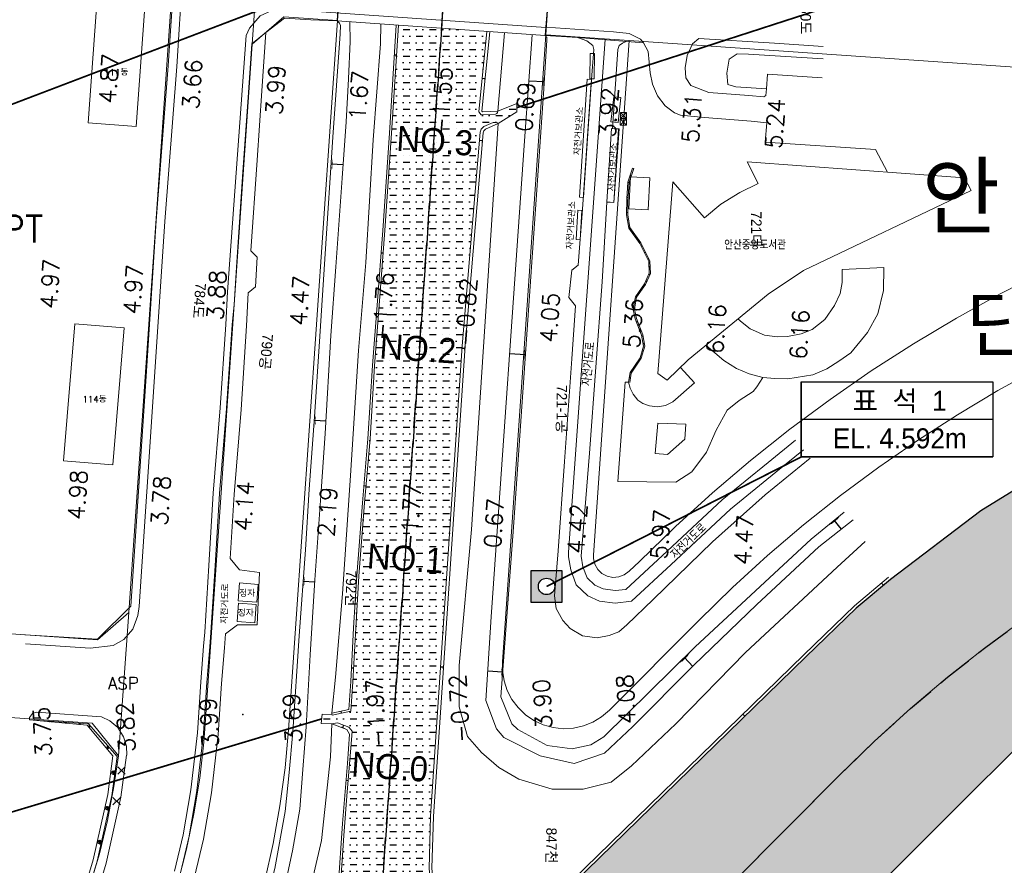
# Model space of a CAD drawing. Header units: metres. Extents: x 183400 to 184400, y 422200 to 427800.
# Tile 3 of 221: x 183903 to 184138, y 422359 to 422562. Entities that reach past the tile are written whole.
import ezdxf
from ezdxf.enums import TextEntityAlignment as Align

# ---------------------------------------------------------------- set-up
doc = ezdxf.new("R2010")
doc.units = ezdxf.units.M
doc.linetypes.add('DASHED2', pattern=[9.525, 6.35, -3.175])
for name, color, linetype in [('BB', 7, 'Continuous'), ('NR', 7, 'Continuous'), ('num', 7, 'Continuous'), ('구조물명칭_작업', 5, 'Continuous'), ('도면리-t', 252, 'Continuous'), ('동별경계', 3, 'DASHED2'), ('표석', 7, 'Continuous'), ('하천', 140, 'Continuous'), ('횡단타점', 11, 'Continuous')]:
    doc.layers.add(name, color=color, linetype=linetype)
for name, color, linetype, lineweight in [('지번', 252, 'Continuous', 5), ('지적', 252, 'Continuous', 5), ('현황도', 7, 'Continuous', 5), ('현황선', 7, 'Continuous', 5)]:
    doc.layers.add(name, color=color, linetype=linetype, lineweight=lineweight)
doc.layers.get('BB').off()
doc.styles.add('GHS', font='ROMANS', dxfattribs={"bigfont": 'GHS'})
doc.styles.add('gwang', font='romans.shx', dxfattribs={"bigfont": ' WHGTXT.SHX'})
doc.styles.get("Standard").update_dxf_attribs({"font": 'romans.shx', "bigfont": 'ghs.shx'})
doc.styles.add('UPM', font='Gulim.ttf')
doc.styles.add('돋움', font='Dotum.ttf')
doc.styles.add('평면도1(프)$0$굴림', font='Gulim.ttf')

# ---------------------------------------------------------------- blocks, each defined once
blk = doc.blocks.new('BB')
at = {"layer": '현황선'}
for points in [[(-0.75, 0.75), (-0.75, -0.75), (0.75, -0.75), (0.75, 0.75), (-0.75, 0.75), (0.75, -0.75)], [(-0.75, -0.75), (0.75, 0.75)]]:
    blk.add_lwpolyline(points, dxfattribs=at)
at = {"layer": '현황선', "style": 'GHS'}
blk.add_text('분 전 함', height=0.228, dxfattribs=at).set_placement((-0.62, -0.13))
blk = doc.blocks.new('표석')
at = {"layer": '표석'}
h = blk.add_hatch(color=256, dxfattribs=at)
edge = h.paths.add_edge_path(flags=16)
edge.add_arc((267058.54, 383777.46), 1.31, 0, 360)
h.paths.add_polyline_path([(267056.04, 383774.96), (267061.04, 383774.96), (267061.04, 383779.96), (267056.04, 383779.96)])
blk.add_lwpolyline([(267056.04, 383774.96), (267061.04, 383774.96), (267061.04, 383779.96), (267056.04, 383779.96)], close=True, dxfattribs=at)
blk.add_circle((267058.54, 383777.46), 1.31, dxfattribs=at)

msp = doc.modelspace()

# ---------------------------------------------------------------- hatches: boundary and pattern name
at = {"layer": '하천'}
h = msp.add_hatch(dxfattribs=at)
h.set_pattern_fill('MUDST', color=256, scale=0.25, style=0)
h.paths.add_polyline_path([(184012.93, 422534.55), (184013.15, 422535.27), (184013.8, 422535.92), (184016.01, 422536.86), (184016.42, 422536.88), (184016.9, 422536.85), (184017.25, 422536.63), (184021.67, 422539.45), (184021.65, 422541.44), (184017.14, 422539.61), (184017.01, 422539.14), (184016.67, 422538.88), (184013.13, 422538.71), (184012.61, 422539.44), (184014.51, 422558.69), (183993.3, 422560.18), (183991.67, 422534.32), (183990.05, 422511), (183988.71, 422493.12), (183987.57, 422478.62), (183986.51, 422461.13), (183985.17, 422445.76), (183985.1, 422444.77), (184005.84, 422442.81), (184008.57, 422483.43)])
h = msp.add_hatch(dxfattribs=at)
h.set_pattern_fill('MUDST', color=256, scale=0.25, style=0)
h.paths.add_polyline_path([(184300, 422498.85), (184296.72, 422498.81), (184262.47, 422495.36), (184248.59, 422492.35), (184238.15, 422489.72), (184235.33, 422489.01), (184230.82, 422487.87), (184227.88, 422487.13), (184218.03, 422484.65), (184202.92, 422479.51), (184187.23, 422473.03), (184155.52, 422457.86), (184132.86, 422443.88), (184111.21, 422427.47), (184103.01, 422420.59), (184090.91, 422408.88), (184026.11, 422345.8), (184022.6, 422343.35), (183956.88, 422279.21), (183952.55, 422273.63), (183941.89, 422260.36), (183938.07, 422256.36), (183935.81, 422254.1), (183913.62, 422231.3), (183903.85, 422222.27), (183886.26, 422204.84), (183881.52, 422200), (183954.94, 422200), (183972.33, 422217.55), (183973.65, 422218.89), (184025.76, 422271.35), (184088.51, 422334.29), (184130.52, 422376.37), (184147.28, 422392.98), (184152.95, 422398.14), (184161.93, 422405.05), (184190.27, 422424.42), (184208.37, 422434.74), (184219.51, 422440.06), (184234.84, 422446.27), (184239.38, 422447.91), (184242.4, 422448.88), (184246.98, 422450.32), (184249.7, 422451.29), (184253.91, 422452.83), (184293.57, 422462.87), (184300, 422463.81)])
h = msp.add_hatch(dxfattribs=at)
h.set_pattern_fill('MUDST', color=256, scale=0.25, style=0)
h.paths.add_polyline_path([(184005.84, 422442.81), (183985.1, 422444.77), (183983.84, 422428.26), (183983.07, 422415.86), (183982.41, 422402.93), (183981.9, 422395.87), (183977.45, 422394.95), (183977.35, 422395.14), (183975.01, 422395.18), (183974.83, 422392.93), (183977.39, 422392.84), (183978.74, 422393.1), (183981.46, 422392.06), (183982.21, 422391.08), (183981.87, 422387.06), (183981.01, 422376.59), (183980.22, 422366.15), (183979.62, 422356.65), (183978.94, 422344.8), (183978.49, 422339.39), (183977.25, 422332.53), (183975.67, 422325.35), (183974.1, 422319.47), (183971.51, 422311.09), (183968.73, 422302.98), (183966.33, 422296.5), (183963.37, 422290.63), (183959.29, 422283.55), (183956.88, 422279.21), (184021.96, 422342.9), (184017.41, 422342.13), (184014.23, 422342.13), (184009.32, 422343.09), (184004.76, 422346), (184002.01, 422349.53), (184001.12, 422352.59), (184000.65, 422358.24), (184001, 422370.72)])

# ---------------------------------------------------------------- linework, layer by layer
for points in [[(184155.52, 422457.86), (184132.86, 422443.88), (184111.21, 422427.47), (184103.01, 422420.59), (184090.91, 422408.88), (184026.11, 422345.8)], [(184088.51, 422334.29), (184130.52, 422376.37), (184147.28, 422392.98)]]:
    msp.add_lwpolyline(points)
at = {"layer": 'NR'}
for p, q in [((183992.84, 422553), (183992.35, 422553.03)), ((184013.4, 422547.47), (184014.1, 422547.4)), ((184024.58, 422546.9), (184028.29, 422546.67)), ((184012.77, 422532.62), (184013.46, 422532.56)), ((183980.07, 422526.73), (183977.19, 422526.92)), ((183989.64, 422505.58), (183989.14, 422505.62)), ((184008.53, 422482.86), (184009.23, 422482.81)), ((184019.96, 422481.59), (184023.76, 422481.32)), ((183975.91, 422465.34), (183973.18, 422465.51)), ((183985.53, 422449.79), (183985.03, 422449.84)), ((184099.44, 422439.51), (184097.73, 422441.62)), ((183973.28, 422426.77), (183970.47, 422426.97)), ((184109.51, 422426.05), (184109.06, 422426.58)), ((184003.41, 422406.52), (184004.1, 422406.48)), ((184063.87, 422406.63), (184061.82, 422408.73)), ((183982.57, 422406.17), (183982.08, 422406.19)), ((184014.71, 422405.58), (184018.27, 422405.31)), ((183979.68, 422395.41), (183979.58, 422395.9)), ((184076.33, 422394.69), (184075.84, 422395.19)), ((183980.19, 422392.55), (183979.94, 422391.88)), ((183981.23, 422379.25), (183980.77, 422379.29))]:
    msp.add_line(p, q, dxfattribs=at)
for points in [[(183992.3, 422552.38), (183992.39, 422553.68), (183992.34, 422552.38), (183992.42, 422553.68)], [(183992.35, 422552.53), (183992.41, 422553.53), (183992.38, 422552.53), (183992.45, 422553.53)], [(183992.39, 422552.68), (183992.44, 422553.38), (183992.43, 422552.68), (183992.47, 422553.38)], [(184014.12, 422548.1), (184013.98, 422546.7), (184014.07, 422548.1), (184013.93, 422546.71)], [(184014.19, 422548.3), (184014.01, 422546.49), (184014.14, 422548.31), (184013.96, 422546.5)], [(184028.28, 422548.18), (184028.09, 422545.18), (184028.18, 422548.18), (184027.99, 422545.19)], [(184028.41, 422548.62), (184028.17, 422544.73), (184028.31, 422548.62), (184028.07, 422544.73)], [(184014.05, 422547.89), (184013.95, 422546.92), (184014, 422547.9), (184013.9, 422546.92)], [(184028.15, 422547.73), (184028.02, 422545.64), (184028.04, 422547.74), (184027.91, 422545.64)], [(184013.41, 422533.05), (184013.32, 422532.08), (184013.36, 422533.06), (184013.27, 422532.08)], [(184013.47, 422533.26), (184013.35, 422531.86), (184013.42, 422533.26), (184013.31, 422531.87)], [(184013.54, 422533.46), (184013.39, 422531.65), (184013.49, 422533.47), (184013.34, 422531.66)], [(183977.06, 422524.97), (183977.32, 422528.87), (183977.17, 422524.97), (183977.43, 422528.86)], [(183977.2, 422525.42), (183977.4, 422528.41), (183977.3, 422525.41), (183977.5, 422528.4)], [(183977.33, 422525.86), (183977.47, 422527.95), (183977.44, 422525.85), (183977.58, 422527.95)], [(183989.1, 422504.97), (183989.19, 422506.26), (183989.13, 422504.97), (183989.23, 422506.26)], [(183989.14, 422505.12), (183989.22, 422506.11), (183989.18, 422505.11), (183989.25, 422506.11)], [(183989.19, 422505.26), (183989.24, 422505.96), (183989.22, 422505.26), (183989.27, 422505.96)], [(184009.16, 422483.31), (184009.1, 422482.33), (184009.11, 422483.31), (184009.05, 422482.33)], [(184009.23, 422483.52), (184009.13, 422482.12), (184009.18, 422483.52), (184009.08, 422482.12)], [(184009.29, 422483.72), (184009.17, 422481.91), (184009.24, 422483.72), (184009.12, 422481.91)], [(184023.63, 422482.39), (184023.48, 422480.29), (184023.52, 422482.39), (184023.38, 422480.3)], [(184023.76, 422482.83), (184023.56, 422479.83), (184023.66, 422482.83), (184023.45, 422479.84)], [(184023.9, 422483.27), (184023.63, 422479.38), (184023.79, 422483.28), (184023.52, 422479.39)], [(183973.06, 422463.57), (183973.3, 422467.46), (183973.16, 422463.56), (183973.41, 422467.45)], [(183973.19, 422464.01), (183973.38, 422467), (183973.3, 422464), (183973.49, 422467)], [(183973.33, 422464.45), (183973.46, 422466.55), (183973.43, 422464.44), (183973.56, 422466.54)], [(183984.97, 422449.19), (183985.08, 422450.48), (183985.01, 422449.19), (183985.12, 422450.48)], [(183985.02, 422449.34), (183985.11, 422450.33), (183985.05, 422449.33), (183985.14, 422450.33)], [(183985.07, 422449.48), (183985.13, 422450.18), (183985.1, 422449.48), (183985.16, 422450.18)], [(184096.21, 422440.4), (184099.24, 422442.85), (184096.28, 422440.31), (184099.31, 422442.77)], [(184096.63, 422440.6), (184098.96, 422442.48), (184096.69, 422440.51), (184099.02, 422442.4)], [(184097.04, 422440.8), (184098.67, 422442.12), (184097.11, 422440.72), (184098.74, 422442.04)], [(183970.33, 422425.02), (183970.61, 422428.91), (183970.44, 422425.02), (183970.72, 422428.91)], [(183970.47, 422425.47), (183970.69, 422428.46), (183970.58, 422425.46), (183970.79, 422428.45)], [(183970.61, 422425.91), (183970.76, 422428), (183970.71, 422425.9), (183970.86, 422427.99)], [(184108.36, 422426), (184109.76, 422427.17), (184108.39, 422425.96), (184109.79, 422427.13)], [(184108.56, 422426.1), (184109.63, 422427), (184108.59, 422426.06), (184109.66, 422426.96)], [(184108.75, 422426.19), (184109.5, 422426.82), (184108.78, 422426.16), (184109.53, 422426.79)], [(184060.43, 422407.36), (184063.21, 422410.09), (184060.5, 422407.29), (184063.28, 422410.02)], [(184060.82, 422407.6), (184062.96, 422409.7), (184060.9, 422407.53), (184063.04, 422409.63)], [(184061.22, 422407.84), (184062.72, 422409.31), (184061.29, 422407.77), (184062.79, 422409.24)], [(183982.04, 422405.54), (183982.11, 422406.84), (183982.08, 422405.54), (183982.14, 422406.84)], [(183982.08, 422405.69), (183982.14, 422406.69), (183982.12, 422405.69), (183982.17, 422406.69)], [(183982.13, 422405.84), (183982.16, 422406.54), (183982.16, 422405.84), (183982.2, 422406.54)], [(184004.04, 422406.97), (184003.97, 422405.99), (184003.99, 422406.98), (184003.92, 422406)], [(184004.1, 422407.18), (184004.01, 422405.78), (184004.05, 422407.18), (184003.96, 422405.79)], [(184004.16, 422407.39), (184004.04, 422405.57), (184004.12, 422407.39), (184003.99, 422405.57)], [(184018.28, 422406.81), (184018.06, 422403.82), (184018.18, 422406.82), (184017.95, 422403.83)], [(184018.42, 422407.25), (184018.13, 422403.36), (184018.32, 422407.26), (184018.02, 422403.37)], [(184018.14, 422406.37), (184017.99, 422404.28), (184018.04, 422406.38), (184017.88, 422404.28)], [(183978.94, 422395.77), (183980.21, 422396.03), (183978.95, 422395.74), (183980.22, 422396)], [(183979.09, 422395.77), (183980.07, 422395.97), (183979.1, 422395.73), (183980.08, 422395.93)], [(183979.25, 422395.76), (183979.93, 422395.9), (183979.25, 422395.73), (183979.94, 422395.87)], [(184075.19, 422394.55), (184076.5, 422395.82), (184075.23, 422394.52), (184076.53, 422395.79)], [(184075.38, 422394.66), (184076.38, 422395.64), (184075.41, 422394.63), (184076.41, 422395.61)], [(184075.56, 422394.78), (184076.26, 422395.46), (184075.6, 422394.74), (184076.3, 422395.42)], [(183980.8, 422391.56), (183979.08, 422392.21), (183980.82, 422391.6), (183979.09, 422392.25)], [(183980.62, 422391.68), (183979.29, 422392.18), (183980.64, 422391.73), (183979.31, 422392.22)], [(183980.44, 422391.8), (183979.51, 422392.15), (183980.46, 422391.85), (183979.53, 422392.2)], [(183980.72, 422378.7), (183980.82, 422379.87), (183980.76, 422378.7), (183980.85, 422379.87)], [(183980.77, 422378.83), (183980.84, 422379.74), (183980.8, 422378.83), (183980.87, 422379.73)], [(183980.81, 422378.96), (183980.86, 422379.6), (183980.84, 422378.96), (183980.89, 422379.6)]]:
    msp.add_solid(points, dxfattribs=at)
at = {"layer": '구조물명칭_작업', "ltscale": 20, "const_width": 0.4}
for points in [[(184141.23, 422579.13), (184021.66, 422540.44)], [(183895.83, 422539.39), (183979.3, 422571.17)], [(184089.84, 422456.8), (184028.81, 422425.77)], [(183872.59, 422363.3), (183974.92, 422394.05)]]:
    msp.add_lwpolyline(points, dxfattribs=at)
at = {"layer": '구조물명칭_작업', "linetype": 'Continuous'}
msp.add_lwpolyline([(184135.74, 422456.8, 0.4, 0.4, 0), (184089.84, 422456.8, 0.4, 0.4, 0), (184089.84, 422474.8, 0, 0, 0)], format="xyseb", dxfattribs=at)
for points in [[(184089.84, 422474.8), (184135.74, 422474.8), (184135.74, 422465.8)], [(184089.84, 422465.8), (184135.74, 422465.8), (184135.74, 422456.8)]]:
    msp.add_lwpolyline(points, dxfattribs=at)
at = {"layer": '구조물명칭_작업', "ltscale": 20}
msp.add_point((183956.06, 422395.08), dxfattribs=at)
at = {"layer": '동별경계', "linetype": 'DASHED2'}
for points in [[(183919.36, 422200), (183983.23, 422264.19), (184005.06, 422579.57), (184028.42, 422916.95), (184030.49, 422946.88), (184094.22, 423868.64), (184119.18, 423867.3), (184147.53, 423866.35), (184149.98, 423866.13), (184153.63, 423870.43), (184160.01, 423878.68), (184155.65, 423879.54), (184149.75, 423909.83), (184148.52, 423920.17), (184139.19, 423955.37)], [(184028.42, 422916.95), (184005.06, 422579.57), (183983.23, 422264.19), (184099.01, 422380.56), (184107.37, 422388.68), (184116, 422396.5), (184124.89, 422404.02), (184134.04, 422411.24), (184143.43, 422418.13), (184153.05, 422424.7), (184162.88, 422430.93), (184172.93, 422436.82), (184183.18, 422442.37), (184193.6, 422447.56), (184204.2, 422452.38), (184214.96, 422456.85), (184225.87, 422460.93), (184236.91, 422464.65), (184248.07, 422467.98), (184259.34, 422470.92), (184270.71, 422473.48), (184282.15, 422475.64), (184293.66, 422477.41), (184300, 422478.17)]]:
    msp.add_lwpolyline(points, dxfattribs=at)
at = {"layer": '지적', "linetype": 'Continuous'}
for points in [[(183700, 422428.3), (183921.19, 422412.99), (183928.73, 422419.55), (183962.53, 422906.45), (183713.07, 422923.71)], [(183820.61, 422200), (183892.12, 422271.83), (183893, 422272.73), (183898.94, 422279.05), (183904.58, 422285.64), (183909.92, 422292.48), (183914.94, 422299.55), (183919.63, 422306.85), (183923.98, 422314.36), (183927.98, 422322.05), (183931.63, 422329.92), (183934.92, 422337.95), (183937.83, 422346.12), (183940.38, 422354.41), (183942.54, 422362.81), (183944.31, 422371.3), (183945.7, 422379.86), (183946.69, 422388.48), (183947.04, 422392.8), (183958.3, 422555.66), (183960.66, 422589.72), (183983.03, 422913), (183990.57, 422919.56), (183956.51, 422921.89)], [(183956.51, 422921.89), (183963.08, 422914.35), (183962.53, 422906.45), (183928.73, 422419.55), (183926.22, 422385.24), (183925.16, 422377.84), (183923.6, 422369.75), (183921.65, 422361.75), (183919.32, 422353.85), (183916.61, 422346.08), (183913.53, 422338.44), (183910.08, 422330.97), (183906.27, 422323.67), (183902.12, 422316.56), (183897.62, 422309.66), (183892.8, 422302.99), (183887.66, 422296.56), (183877.94, 422285.94), (183833.48, 422241.27), (183823.3, 422231.04)], [(183960.66, 422589.72), (183958.3, 422555.66), (183965.85, 422562.23), (183978.74, 422561.34), (183980.12, 422581.29), (183967.22, 422582.18), (183960.66, 422589.72)], [(183980.12, 422581.29), (183978.74, 422561.34), (183966.99, 422391.42), (183966.16, 422382.3), (183964.93, 422373.21), (183963.3, 422364.19), (183961.29, 422355.25), (183958.88, 422346.41), (183956.09, 422337.68), (183952.93, 422329.07), (183949.39, 422320.62), (183945.49, 422312.33), (183941.22, 422304.21), (183936.61, 422296.29), (183931.66, 422288.58), (183926.37, 422281.09), (183920.77, 422273.84), (183914.85, 422266.84), (183908.63, 422260.11), (183906.29, 422257.72), (183848.83, 422200)], [(183919.36, 422200), (183983.23, 422264.19), (184005.06, 422579.57), (183980.12, 422581.29)], [(184005.06, 422579.57), (183983.23, 422264.19), (184099.01, 422380.56), (184107.37, 422388.68), (184116, 422396.5), (184124.89, 422404.02), (184134.04, 422411.24), (184143.43, 422418.13)], [(184146.89, 422478.16), (184136.97, 422472.68), (184127.24, 422466.87), (184117.7, 422460.74), (184108.38, 422454.3), (184099.27, 422447.55), (184090.4, 422440.5), (184081.77, 422433.16), (184073.38, 422425.54), (184065.26, 422417.64), (184043.85, 422396.11), (184041.99, 422394.52), (184039.89, 422393.26), (184037.62, 422392.35), (184035.23, 422391.83), (184032.78, 422391.7), (184030.35, 422391.97), (184027.99, 422392.63), (184025.77, 422393.66), (184023.75, 422395.04), (184021.98, 422396.74), (184020.51, 422398.69), (184019.38, 422400.87), (184018.62, 422403.19), (184018.24, 422405.61), (184018.24, 422407.74), (184028.62, 422557.89), (184030.01, 422577.84)], [(184224.38, 422564.4), (184076.97, 422574.59), (184042.9, 422576.95), (184030.01, 422577.84), (184028.62, 422557.89), (184048.58, 422556.51), (184175.74, 422547.72), (184224.38, 422544.36)], [(183965.85, 422562.23), (183958.3, 422555.66), (183947.04, 422392.8), (183946.69, 422388.48), (183945.7, 422379.86), (183944.31, 422371.3), (183942.54, 422362.81), (183940.38, 422354.41), (183937.83, 422346.12), (183934.92, 422337.95), (183931.63, 422329.92), (183927.98, 422322.05), (183923.98, 422314.36), (183919.63, 422306.85), (183914.94, 422299.55), (183909.92, 422292.48), (183904.58, 422285.64), (183898.94, 422279.05), (183893, 422272.73), (183892.12, 422271.83), (183820.61, 422200)], [(183848.83, 422200), (183906.29, 422257.72), (183908.63, 422260.11), (183914.85, 422266.84), (183920.77, 422273.84), (183926.37, 422281.09), (183931.66, 422288.58), (183936.61, 422296.29), (183941.22, 422304.21), (183945.49, 422312.33), (183949.39, 422320.62), (183952.93, 422329.07), (183956.09, 422337.68), (183958.88, 422346.41), (183961.29, 422355.25), (183963.3, 422364.19), (183964.93, 422373.21), (183966.16, 422382.3), (183966.99, 422391.42), (183978.74, 422561.34), (183965.85, 422562.23)], [(184028.62, 422557.89), (184018.24, 422407.74), (184018.24, 422405.61), (184018.62, 422403.19), (184019.38, 422400.87), (184020.51, 422398.69), (184021.98, 422396.74), (184023.75, 422395.04), (184025.77, 422393.66), (184027.99, 422392.63), (184030.35, 422391.97), (184032.78, 422391.7), (184035.23, 422391.83), (184037.62, 422392.35), (184039.89, 422393.26), (184041.99, 422394.52), (184043.85, 422396.11), (184065.26, 422417.64), (184073.38, 422425.54), (184081.77, 422433.16), (184090.4, 422440.5), (184099.27, 422447.55), (184108.38, 422454.3), (184117.7, 422460.74), (184127.24, 422466.87), (184136.97, 422472.68), (184146.89, 422478.16)], [(184148.2, 422501.27), (184137.51, 422495.82), (184127.01, 422490.02), (184116.7, 422483.87), (184106.61, 422477.38), (184096.74, 422470.56), (184087.1, 422463.42), (184077.7, 422455.95), (184068.56, 422448.18), (184059.68, 422440.11), (184051.08, 422431.75), (184048.56, 422429.39), (184047.43, 422428.54), (184046.11, 422428.04), (184044.71, 422427.93), (184043.33, 422428.21), (184042.08, 422428.87), (184041.07, 422429.86), (184040.38, 422431.08), (184040.05, 422432.45), (184040.04, 422433.25), (184048.58, 422556.51), (184028.62, 422557.89)], [(184048.58, 422556.51), (184040.04, 422433.25), (184040.05, 422432.45), (184040.38, 422431.08), (184041.07, 422429.86), (184042.08, 422428.87), (184043.33, 422428.21), (184044.71, 422427.93), (184046.11, 422428.04), (184047.43, 422428.54), (184048.56, 422429.39), (184051.08, 422431.75), (184059.68, 422440.11), (184068.56, 422448.18), (184077.7, 422455.95), (184087.1, 422463.42), (184096.74, 422470.56), (184106.61, 422477.38), (184116.7, 422483.87), (184127.01, 422490.02), (184137.51, 422495.82), (184148.2, 422501.27)], [(184175.74, 422547.72), (184048.58, 422556.51)], [(184300, 422478.17), (184293.66, 422477.41), (184282.15, 422475.64), (184270.71, 422473.48), (184259.34, 422470.92), (184248.07, 422467.98), (184236.91, 422464.65), (184225.87, 422460.93), (184214.96, 422456.85), (184204.2, 422452.38), (184193.6, 422447.56), (184183.18, 422442.37), (184172.93, 422436.82), (184162.88, 422430.93), (184153.05, 422424.7), (184143.43, 422418.13), (184134.04, 422411.24), (184124.89, 422404.02), (184116, 422396.5), (184107.37, 422388.68), (184099.01, 422380.56), (183983.23, 422264.19), (183919.36, 422200)], [(183700, 422408.25), (183814.54, 422400.32), (183919.93, 422393.02), (183926.22, 422385.24), (183928.73, 422419.55), (183921.19, 422412.99), (183700, 422428.3)], [(183814.54, 422400.32), (183805.56, 422269.19), (183833.48, 422241.27), (183877.94, 422285.94), (183887.66, 422296.56), (183892.8, 422302.99), (183897.62, 422309.66), (183902.12, 422316.56), (183906.27, 422323.67), (183910.08, 422330.97), (183913.53, 422338.44), (183916.61, 422346.08), (183919.32, 422353.85), (183921.65, 422361.75), (183923.6, 422369.75), (183925.16, 422377.84), (183926.22, 422385.24), (183919.93, 422393.02), (183814.54, 422400.32)]]:
    msp.add_lwpolyline(points, dxfattribs=at)
at = {"layer": '현황도'}
for p, q in [((183980.01, 422581.12), (183978.6, 422561.22)), ((184028.5, 422557.7), (184030.01, 422577.8)), ((183978.6, 422561.22), (184028.5, 422557.7)), ((183952.34, 422496.32), (183956.86, 422557.7)), ((183957.2, 422541.72), (183958.17, 422555.73)), ((184039.21, 422547.38), (184039.28, 422553.41)), ((184040.21, 422547.36), (184040.28, 422553.4)), ((184036.66, 422519.02), (184038.56, 422547.28)), ((184037.66, 422518.95), (184039.55, 422547.21)), ((183956.05, 422525.08), (183957.2, 422541.72)), ((184044.91, 422543.05), (184044.24, 422537.05)), ((184046.6, 422542.87), (184045.93, 422536.86)), ((184044.38, 422535.43), (184043.21, 422517.86)), ((184046.07, 422535.31), (184044.91, 422517.74)), ((183954.56, 422503.42), (183956.05, 422525.08)), ((184049.7, 422525.85), (184048.61, 422522.57)), ((184048.61, 422522.57), (184048.29, 422517.87)), ((184048.51, 422516.24), (184048.95, 422523.89)), ((184048.61, 422522.57), (184048.61, 422522.57)), ((184053.12, 422515.98), (184053.55, 422523.63)), ((184048.29, 422517.87), (184048.26, 422515.56)), ((184035.88, 422508.84), (184036.29, 422515.9)), ((184036.29, 422515.9), (184037.29, 422515.85)), ((184036.88, 422508.78), (184037.29, 422515.85)), ((184048.26, 422515.56), (184048.28, 422514.81)), ((184048.28, 422514.81), (184048.77, 422511.73)), ((184048.77, 422511.73), (184051.39, 422508.06)), ((184035.88, 422508.84), (184036.88, 422508.78)), ((184051.39, 422508.06), (184053.59, 422503.7)), ((183954.56, 422503.42), (183953.94, 422493.31)), ((184053.59, 422503.7), (184053.71, 422500.75)), ((184053.71, 422500.75), (184052.51, 422498.06)), ((183951.94, 422488.49), (183952.34, 422496.32)), ((184052.51, 422498.06), (184050.37, 422495.03)), ((184050.37, 422495.03), (184049.84, 422492.17)), ((183953.44, 422488.39), (183953.94, 422493.31)), ((184049.84, 422492.17), (184050.32, 422489.93)), ((184050.32, 422489.93), (184051.87, 422486.05)), ((183927.57, 422487.7), (183915.79, 422488.68)), ((183950.64, 422468.52), (183951.94, 422488.49)), ((183952.14, 422468.43), (183953.44, 422488.39)), ((184051.87, 422486.05), (184052.33, 422483.28)), ((184052.33, 422483.28), (184051.47, 422480.42)), ((184051.47, 422480.42), (184049.11, 422476.88)), ((184049.11, 422476.88), (184048.76, 422474.62)), ((183948.93, 422448.14), (183950.64, 422468.52)), ((183950.43, 422448.02), (183952.14, 422468.4)), ((183924.85, 422454.87), (183913.07, 422455.85)), ((183947.91, 422430.78), (183948.93, 422448.14)), ((183949.41, 422430.69), (183950.43, 422448.06)), ((183946.89, 422414.84), (183947.91, 422430.78)), ((183948.39, 422414.75), (183949.41, 422430.69)), ((183955.02, 422421.76), (183959.25, 422421.45)), ((183958.93, 422417.08), (183954.7, 422417.38)), ((183946.62, 422411.47), (183946.89, 422414.84)), ((183948.12, 422411.35), (183948.39, 422414.72)), ((183945.94, 422402.92), (183946.62, 422411.47)), ((183947.44, 422402.8), (183948.12, 422411.35)), ((183945.14, 422390.74), (183945.94, 422402.92)), ((183946.63, 422390.64), (183947.44, 422402.82)), ((183977.45, 422394.95), (183977.35, 422395.14)), ((183943.55, 422377.07), (183945.14, 422390.74)), ((183945.04, 422376.9), (183946.63, 422390.56)), ((183946.63, 422390.56), (183946.63, 422390.64)), ((183926.06, 422380.8), (183927.86, 422382.6)), ((183927.86, 422380.8), (183926.06, 422382.6)), ((183941.7, 422366.27), (183943.55, 422377.07)), ((183943.18, 422366.02), (183945.03, 422376.82)), ((183945.03, 422376.82), (183945.04, 422376.9)), ((183926.69, 422373.44), (183924.89, 422375.24)), ((183924.89, 422373.44), (183926.69, 422375.24)), ((183939.62, 422357.55), (183941.7, 422366.27)), ((183941.08, 422357.21), (183943.16, 422365.92)), ((183943.16, 422365.92), (183943.18, 422366.02))]:
    msp.add_line(p, q, dxfattribs=at)
for points in [[(183929.18, 422421.06), (183932.84, 422476.11), (183935.3, 422513.34), (183938.14, 422550.48), (183939.56, 422572.04)], [(183931.22, 422420.93), (183934.88, 422475.98), (183937.35, 422513.2), (183940.19, 422550.33), (183941.6, 422571.9)], [(183918.94, 422536.79), (183921.38, 422569.91)], [(183930.47, 422535.94), (183932.91, 422569.06)], [(184028.65, 422559.68), (183965.71, 422564.05), (183962.98, 422563.74), (183960.18, 422562.46), (183957.62, 422559.51), (183956.86, 422557.7)], [(183981.69, 422560.95), (183981.75, 422556.26), (183981.38, 422547.34), (183980.76, 422537.04), (183979.85, 422523.56), (183978.33, 422502.31), (183977.15, 422485.84), (183975.74, 422462.39), (183974.78, 422448.63), (183973.31, 422427.38), (183972.19, 422409.39), (183971.23, 422392.13), (183970.44, 422381.94), (183969.65, 422372.39), (183967.9, 422362.48), (183965.87, 422352.77), (183962.49, 422340.67), (183959.45, 422331.35), (183953.53, 422316.97), (183942.9, 422298.28), (183937.49, 422288.79)], [(183961.56, 422558.48), (183966.05, 422561.85), (183972.36, 422561.5)], [(183968, 422390.93), (183969.54, 422413.98), (183971.02, 422434.57), (183971.91, 422449.04), (183973.24, 422466.36), (183974.37, 422484.43), (183975.76, 422505.47), (183977.62, 422533.36), (183979.32, 422558.16), (183979.44, 422560.15), (183979.22, 422560.72)], [(183979.22, 422560.72), (183978.6, 422561.22), (183972.36, 422561.5)], [(183977.35, 422395.44), (183978.2, 422404.02), (183979.91, 422423.98), (183981.8, 422452.33), (183983.78, 422482.25), (183985.47, 422503.38), (183987.3, 422532.76), (183988.99, 422555.72), (183989.07, 422560.46)], [(183992.8, 422560.21), (183991.17, 422534.36), (183989.55, 422511.04), (183988.21, 422493.16), (183987.07, 422478.66), (183986.01, 422461.16), (183984.68, 422445.8), (183983.34, 422428.29), (183982.58, 422415.89), (183981.91, 422402.97), (183981.43, 422396.29), (183977.35, 422395.44)], [(183993.3, 422560.18), (183991.67, 422534.32), (183990.05, 422511), (183988.71, 422493.12), (183987.57, 422478.62), (183986.51, 422461.13), (183985.17, 422445.76), (183983.84, 422428.26), (183983.07, 422415.86), (183982.41, 422402.93), (183981.9, 422395.87), (183977.45, 422394.95)], [(183957.33, 422496.07), (183959.04, 422497.57), (183959.46, 422504.62), (183957.95, 422506.18), (183959.44, 422527.84), (183960.59, 422544.47), (183961.56, 422558.48), (183958.17, 422555.73)], [(184014.51, 422558.71), (184012.61, 422539.44), (184013.13, 422538.71), (184016.61, 422538.88)], [(184015.21, 422558.64), (184013.33, 422539.64), (184013.48, 422539.42), (184017.14, 422539.61)], [(184015.54, 422418.51), (184023.61, 422533.6), (184025.38, 422557.92)], [(184017.14, 422539.61), (184018.75, 422558.39)], [(184100.11, 422443.55), (184092.17, 422437.12), (184064.44, 422411.3), (184042.51, 422389.76), (184039.42, 422387.83), (184034.96, 422386.89), (184028.98, 422387.67), (184021.95, 422391.47), (184020.49, 422392.84), (184017.82, 422399.31), (184020.89, 422439.94), (184028.18, 422544.92), (184028.91, 422556.64), (184028.89, 422557.27), (184028.5, 422557.7)], [(184091.94, 422456.49), (184081.19, 422447.73), (184068.54, 422436.43), (184054.36, 422422.66), (184048.06, 422416.57), (184046.11, 422414.93), (184043.78, 422413.99), (184040.94, 422413.48), (184037.42, 422413.92), (184034.46, 422415.69), (184032.7, 422417.64), (184031.12, 422420.47), (184030.74, 422423.49), (184031.56, 422434.33), (184033.14, 422455.7), (184034.88, 422480.25), (184035.75, 422492.98), (184034.16, 422494.94), (184034.85, 422501.55), (184036.38, 422502.74), (184037.41, 422516.16), (184039.37, 422544.15), (184040.14, 422554.4), (184039.93, 422555.34), (184038.46, 422556.43), (184036.22, 422557.27), (184028.5, 422557.7)], [(184028.65, 422559.7), (184044.85, 422558.6), (184048.61, 422558.24), (184051.3, 422556.81), (184052.01, 422555.98)], [(184042.83, 422556.76), (184034.05, 422434)], [(184036.22, 422557.27), (184052.01, 422555.98)], [(184088.46, 422460.82), (184081.87, 422455.49), (184070.87, 422446.53), (184056.6, 422433.19), (184047.8, 422425.07), (184045.27, 422424.76), (184042.34, 422425.19), (184040.39, 422426.04), (184038.5, 422427.87), (184037.52, 422430.49), (184037.09, 422433.01), (184039.13, 422457.67), (184040.65, 422478.32), (184042.1, 422498.69), (184043.23, 422517.83), (184044.93, 422517.7), (184046.19, 422535.35), (184044.61, 422535.45), (184045.2, 422543.74), (184045.92, 422554.4), (184046.23, 422555.31), (184046.98, 422555.92), (184047.89, 422556.31)], [(184052.01, 422555.98), (184053.13, 422553.87), (184053.63, 422548.81), (184054.22, 422546.09), (184055.42, 422543.24), (184057.25, 422540.86), (184059.44, 422539.22), (184060.87, 422538.63), (184066.63, 422538.08), (184077.84, 422537.18)], [(184077.3, 422543.32), (184067.72, 422544.04), (184063.38, 422545.76), (184062.2, 422547.57), (184062.02, 422550), (184062.48, 422552.92), (184063.74, 422555.72), (184065.28, 422556.99), (184083.42, 422555.91), (184095.09, 422555.08)], [(184040.28, 422553.4), (184039.28, 422553.41)], [(184095.09, 422552.11), (184077.23, 422553.26), (184074.5, 422553.35), (184072.52, 422552.02), (184072.02, 422548.72), (184072.27, 422545.99), (184074.17, 422545.41), (184081.53, 422544.92), (184081.78, 422548.47)], [(184081.78, 422548.47), (184094.84, 422547.57)], [(184038.56, 422547.28), (184039.55, 422547.21)], [(184039.21, 422547.38), (184040.21, 422547.36)], [(184081.53, 422544.92), (184081.37, 422543.38), (184080.86, 422543.05), (184077.3, 422543.32)], [(184017.25, 422536.63), (184021.67, 422539.45), (184021.65, 422541.44), (184017.14, 422539.61)], [(184046.6, 422542.87), (184044.91, 422543.05)], [(184017.14, 422539.61), (184017.04, 422539.27), (184016.92, 422539.07), (184016.73, 422538.93), (184016.61, 422538.88)], [(183930.47, 422535.94), (183918.94, 422536.79)], [(184016.01, 422536.86), (184013.8, 422535.92), (184013.15, 422535.27), (184012.93, 422534.55), (184008.57, 422483.43), (184001, 422370.72), (184000.65, 422358.24), (184001.12, 422352.59), (184002.01, 422349.53), (184004.76, 422346), (184009.32, 422343.09), (184014.23, 422342.13), (184017.41, 422342.13), (184021.96, 422342.9), (184026.11, 422345.8), (184090.91, 422408.88), (184103.01, 422420.59), (184111.21, 422427.47)], [(184017.25, 422536.63), (184014.2, 422535.33), (184013.76, 422534.9), (184013.62, 422534.42), (184009.27, 422483.37), (184001.7, 422370.68), (184001.35, 422358.26), (184001.82, 422352.72), (184002.65, 422349.85), (184005.24, 422346.53), (184009.58, 422343.75), (184014.3, 422342.83), (184017.35, 422342.83), (184021.69, 422343.57), (184025.67, 422346.34), (184090.43, 422409.38), (184102.55, 422421.11), (184110.75, 422428.01)], [(184105.14, 422436.53), (184098.44, 422430.39), (184076.49, 422409.94), (184059.75, 422392.84), (184049.15, 422382.8), (184044.31, 422378.89), (184037.61, 422377.22), (184030.17, 422377.22), (184022.17, 422379.64), (184017.34, 422382.43), (184013.25, 422385.96), (184009.9, 422389.86), (184007.85, 422396.93), (184007.85, 422406.81), (184010.83, 422439.38), (184017.25, 422536.63)], [(184017.25, 422536.63), (184017.01, 422536.78), (184016.76, 422536.86), (184016.42, 422536.88), (184016.01, 422536.86)], [(184045.93, 422536.86), (184044.24, 422537.05)], [(184077.84, 422537.18), (184081.56, 422536.81), (184081.22, 422532.19), (184107.62, 422530.45), (184110.47, 422525.01)], [(184046.07, 422535.31), (184044.38, 422535.43)], [(184059.03, 422522.71), (184055.45, 422476.79), (184057.68, 422475.16), (184062.74, 422480.06), (184081.92, 422495.81), (184090.4, 422501.45), (184130.55, 422520.62), (184128.97, 422523.66), (184076.86, 422527.45), (184079.48, 422522.24), (184075.15, 422520.14), (184070.57, 422517.3), (184066.61, 422514.08), (184059.03, 422522.71)], [(184048.47, 422474.67), (184048.82, 422476.99), (184051.2, 422480.55), (184052.02, 422483.3), (184051.58, 422485.97), (184050.03, 422489.84), (184049.53, 422492.16), (184050.09, 422495.15), (184052.24, 422498.21), (184053.41, 422500.81), (184053.3, 422503.63), (184051.14, 422507.91), (184048.48, 422511.61), (184047.98, 422514.78), (184048.04, 422518.59), (184048.31, 422522.63), (184049.42, 422525.94)], [(184049.7, 422525.85), (184049.42, 422525.94)], [(184048.95, 422523.89), (184053.55, 422523.63)], [(184036.66, 422519.02), (184037.66, 422518.95)], [(184043.21, 422517.86), (184044.91, 422517.74)], [(184053.12, 422515.98), (184048.51, 422516.24)], [(184066.97, 422483.54), (184071.3, 422479.85), (184074.35, 422477.97), (184077.34, 422476.68), (184080.6, 422475.81), (184083.49, 422475.54), (184086.6, 422475.48), (184092.59, 422476.46), (184096, 422477.86), (184098.87, 422479.73), (184101.75, 422481.73), (184105.69, 422486.61), (184108.17, 422491.1), (184109.57, 422496.64), (184109.65, 422502.15)], [(184109.65, 422502.15), (184099.62, 422501.7), (184099.63, 422498.57), (184099.19, 422495.92), (184097.8, 422493.08), (184095.52, 422489.67), (184092.48, 422487.31), (184089.82, 422486.3), (184086.54, 422485.61), (184084.07, 422485.55), (184081.04, 422485.92), (184077.63, 422487.5), (184075.67, 422488.95), (184074.64, 422489.83)], [(183951.87, 422414.44), (183954.72, 422416.61), (183959.43, 422416.61), (183960.03, 422429.13), (183955.22, 422429.73), (183953.02, 422432.43), (183953.92, 422447.79), (183955.63, 422468.15), (183956.93, 422488.2), (183957.33, 422496.07)], [(183913.07, 422455.85), (183915.79, 422488.68)], [(183924.85, 422454.87), (183927.57, 422487.7)], [(184048.47, 422474.67), (184048.84, 422473.24), (184049.59, 422471.82), (184050.68, 422470.38), (184051.87, 422469.59), (184053.45, 422469.05), (184055.42, 422468.77), (184057.32, 422469.11), (184059.09, 422469.95), (184064.24, 422474.56), (184060.86, 422478.24)], [(184078.3, 422472.48), (184079.21, 422473.56), (184080.59, 422475.82)], [(184078.3, 422472.48), (184074.95, 422470.29), (184072.08, 422468.03), (184069.45, 422463.2), (184067.14, 422457.9), (184063.6, 422453.26), (184059.81, 422450.76), (184045.85, 422450.94), (184047.68, 422474.73), (184048.47, 422474.67)], [(184090.35, 422458.48), (184083.76, 422453.16), (184072.84, 422444.27), (184058.65, 422430.99), (184049.12, 422422.21), (184045.24, 422421.74), (184041.51, 422422.28), (184038.69, 422423.51), (184035.93, 422426.19), (184034.62, 422429.71), (184034.07, 422432.88), (184034.05, 422434)], [(184102.25, 422441.72), (184094.05, 422435.28), (184079.18, 422421.47), (184064.05, 422406.81), (184049.51, 422392.25), (184042.72, 422385.82), (184035.46, 422383.36), (184027.26, 422385.23), (184018.59, 422389.56), (184016.83, 422391.67), (184014.26, 422398.46), (184015.54, 422418.51)], [(183954.93, 422422.35), (183955.27, 422426.61)], [(183955.27, 422426.61), (183959.71, 422426.25)], [(183959.37, 422421.99), (183959.71, 422426.25)], [(183929.18, 422421.06), (183921.22, 422413.13), (183903.79, 422414.19)], [(183903.93, 422412.06), (183919.45, 422410.96), (183924.99, 422411.62), (183927.54, 422413.06), (183929.65, 422415.5), (183930.87, 422418.82), (183931.22, 422420.93)], [(183954.7, 422417.38), (183955.02, 422421.76)], [(183959.37, 422421.99), (183954.93, 422422.35)], [(183958.93, 422417.08), (183959.25, 422421.45)], [(183917.58, 422297.93), (183922.44, 422305.21), (183924.6, 422309.26), (183927.03, 422309.8), (183929.86, 422316.14), (183929.19, 422317.62), (183932.7, 422324.63), (183937.02, 422334.75), (183941.47, 422346.62), (183944.44, 422356.23), (183946.6, 422365.27), (183948.5, 422376.36), (183950.12, 422390.28), (183950.93, 422402.55), (183951.6, 422411.07), (183951.87, 422414.44)], [(183928.21, 422385.33), (183928.17, 422387.53), (183927.42, 422389.78), (183926.09, 422391.95), (183924.19, 422393.58), (183922.16, 422394.55), (183906.6, 422395.66), (183905.65, 422395.35), (183904.95, 422394.41), (183904.88, 422393.8), (183919.03, 422392.84), (183925.91, 422385.04)], [(183977.39, 422392.84), (183974.83, 422392.93), (183975.01, 422395.18), (183977.35, 422395.14)], [(183977.35, 422395.44), (183977.35, 422395.14)], [(183924.92, 422385.18), (183918.76, 422392.53), (183904.88, 422393.8)], [(183942.91, 422285.67), (183952.81, 422301.71), (183961.18, 422318.2), (183967.73, 422335.85), (183971.12, 422348.73), (183974.87, 422364.92), (183977.05, 422384.99), (183977.39, 422392.84), (183980.97, 422391.49), (183981.58, 422390.4), (183981.11, 422383.33), (183979.92, 422369), (183978.89, 422353.65), (183978.14, 422342.14), (183977, 422333.31), (183974.86, 422324.69), (183970.08, 422308.51), (183965.89, 422296.78), (183959.74, 422285.62), (183956.39, 422279.47)], [(183981.87, 422387.06), (183982.21, 422391.08), (183981.46, 422392.06), (183978.74, 422393.1), (183977.39, 422392.84)], [(183968, 422390.93), (183967.13, 422381.21), (183966.2, 422371.88), (183963.66, 422358.25), (183960.5, 422345.98), (183956.3, 422332.94), (183950.37, 422319.26), (183948.39, 422315.95), (183940.03, 422301.18), (183933.72, 422291.41)], [(183897.13, 422311.13), (183903.68, 422321.51), (183906.51, 422326.68), (183911.58, 422337.31), (183917.24, 422350.41), (183920.19, 422360.26), (183923.65, 422375.9), (183924.92, 422385.18)], [(183899.84, 422309.42), (183906.43, 422319.88), (183909.36, 422325.22), (183914.49, 422335.99), (183920.26, 422349.31), (183923.29, 422359.46), (183926.81, 422375.33), (183928.17, 422385.33)], [(183956.88, 422279.21), (183959.29, 422283.55), (183963.37, 422290.63), (183966.33, 422296.5), (183968.73, 422302.98), (183971.51, 422311.09), (183974.1, 422319.47), (183975.67, 422325.35), (183977.25, 422332.53), (183978.49, 422339.39), (183978.94, 422344.8), (183979.62, 422356.65), (183980.22, 422366.15), (183981.01, 422376.59), (183981.87, 422387.06)], [(183897.98, 422310.6), (183904.54, 422321), (183907.41, 422326.22), (183912.49, 422336.9), (183918.18, 422350.07), (183921.16, 422360.01), (183924.64, 422375.72), (183925.91, 422385.04)]]:
    msp.add_lwpolyline(points, dxfattribs=at)
at = {"layer": '현황도', "const_width": 0.15}
for points in [[(184048.38, 422522.51, 1), (184048.53, 422522.51, 1)], [(184048.92, 422524.19, 1), (184049.07, 422524.19, 1)], [(184048.26, 422520.72, 1), (184048.41, 422520.72, 1)], [(184048.05, 422517.13, 1), (184048.2, 422517.13, 1)], [(184048.13, 422518.92, 1), (184048.28, 422518.92, 1)], [(184048.04, 422515.34, 1), (184048.19, 422515.34, 1)], [(184048.25, 422513.57, 1), (184048.4, 422513.57, 1)], [(184048.53, 422511.79, 1), (184048.68, 422511.79, 1)], [(184049.48, 422510.37, 1), (184049.63, 422510.37, 1)], [(184050.53, 422508.9, 1), (184050.68, 422508.9, 1)], [(184051.5, 422507.37, 1), (184051.65, 422507.37, 1)], [(184052.31, 422505.76, 1), (184052.46, 422505.76, 1)], [(184053.12, 422504.15, 1), (184053.27, 422504.15, 1)], [(184053.42, 422502.35, 1), (184053.57, 422502.35, 1)], [(184052.63, 422498.86, 1), (184052.78, 422498.86, 1)], [(184053.36, 422500.51, 1), (184053.51, 422500.51, 1)], [(184051.71, 422497.29, 1), (184051.86, 422497.29, 1)], [(184050, 422494.26, 1), (184050.15, 422494.26, 1)], [(184050.67, 422495.82, 1), (184050.82, 422495.82, 1)], [(184049.67, 422492.49, 1), (184049.82, 422492.49, 1)], [(184049.91, 422490.79, 1), (184050.06, 422490.79, 1)], [(184050.42, 422489.1, 1), (184050.57, 422489.1, 1)], [(184051.09, 422487.43, 1), (184051.24, 422487.43, 1)], [(184051.7, 422485.71, 1), (184051.85, 422485.71, 1)], [(184051.75, 422482.12, 1), (184051.9, 422482.12, 1)], [(184052, 422483.93, 1), (184052.15, 422483.93, 1)], [(184051.19, 422480.37, 1), (184051.34, 422480.37, 1)], [(184049.18, 422477.38, 1), (184049.33, 422477.38, 1)], [(184050.19, 422478.87, 1), (184050.34, 422478.87, 1)], [(184048.71, 422475.75, 1), (184048.86, 422475.75, 1)]]:
    msp.add_lwpolyline(points, format="xyb", close=True, dxfattribs=at)
at = {"layer": '현황도'}
msp.add_lwpolyline([(184054.86, 422457.65), (184055.49, 422464.87), (184062.2, 422464.62), (184061.91, 422461.07), (184057.81, 422457.36)], close=True, dxfattribs=at)
for centre, radius in [((183909.76, 422393.42), 0.0238), ((183909.76, 422393.38), 0.0174), ((183909.8, 422393.4), 0.0291), ((183909.8, 422393.45), 0.018), ((183913.52, 422393.07), 0.0663), ((183913.59, 422393.17), 0.0453), ((183913.64, 422393.08), 0.0492), ((183913.69, 422393.14), 0.0327), ((183913.73, 422393.07), 0.0423), ((183916.83, 422392.81), 0.0784), ((183916.9, 422392.92), 0.0536), ((183916.91, 422392.72), 0.0345), ((183916.99, 422392.82), 0.0793), ((183919.11, 422392.24), 0.0773), ((183919.24, 422392.21), 0.067), ((183919.26, 422392.36), 0.0818), ((183919.35, 422392.26), 0.0609), ((183919.33, 422392.13), 0.0683), ((183923.53, 422387.09), 0.09), ((183923.62, 422387.28), 0.135), ((183923.74, 422387.07), 0.111), ((183923.83, 422387.23), 0.0652), ((183924.75, 422381.05), 0.19), ((183924.83, 422381.4), 0.167), ((183925.03, 422380.86), 0.159), ((183925.05, 422381.19), 0.132), ((183925.12, 422381.45), 0.137), ((183925.29, 422381.24), 0.119), ((183923.29, 422372.54), 0.19), ((183923.37, 422372.89), 0.167), ((183923.58, 422372.35), 0.159), ((183923.59, 422372.68), 0.132), ((183923.67, 422372.94), 0.137), ((183923.83, 422372.73), 0.119), ((183921.45, 422364.42), 0.19), ((183921.53, 422364.77), 0.167), ((183921.74, 422364.24), 0.159), ((183921.75, 422364.57), 0.132), ((183921.83, 422364.83), 0.137), ((183921.99, 422364.62), 0.119)]:
    msp.add_circle(centre, radius, dxfattribs=at)

# ---------------------------------------------------------------- block references
at = {"layer": 'BB'}
for p in [(184047.24, 422538.57), (184047.17, 422537.04)]:
    msp.add_blockref('BB', p, dxfattribs=at)
at = {"layer": '표석', "xscale": 1.5, "yscale": 1.5, "zscale": 1.5}
msp.add_blockref('표석', (-216559.01, -153240.42), dxfattribs=at)

# ---------------------------------------------------------------- texts
at = {"layer": 'num', "style": '돋움'}
for s, rotation, p in [('NO.3', 356.1313, (183992.7, 422530.14)), ('NO.2', 356.1313, (183988.64, 422480.37)), ('NO.1', 356.1313, (183985.64, 422430.12)), ('NO.0', 355.865, (183981.89, 422380.26))]:
    msp.add_text(s, height=6, rotation=rotation, dxfattribs=at).set_placement(p)
at = {"layer": '구조물명칭_작업', "linetype": 'Continuous', "style": '평면도1(프)$0$굴림'}
for s, p in [('표  석  1', (184113.43, 422467.84)), ('EL. 4.592m', (184113.43, 422458.84))]:
    msp.add_text(s, height=4.8, dxfattribs=at).set_placement(p, align=Align.CENTER)
at = {"layer": '도면리-t', "style": '돋움'}
for s, height, p in [('안   산   시', 15, (184163.25, 422519.4)), ('단  원  구', 13, (184163.25, 422488.9))]:
    msp.add_text(s, height=height, dxfattribs=at).set_placement(p, align=Align.MIDDLE)
at = {"layer": '지번', "style": 'UPM'}
for s, rotation, p in [('850도', 270, (184090.91, 422562.3)), ('721대', 270, (184079.07, 422511.32)), ('784도', 265.0949, (183945.62, 422494.21)), ('790공', 265.0949, (183961.67, 422481.98)), ('721-1공', 270, (184032.46, 422468.25)), ('792천', 270, (183981.99, 422425.29)), ('847천', 270, (184029.98, 422363.7))]:
    msp.add_text(s, height=2.5, rotation=rotation, dxfattribs=at).set_placement(p, align=Align.MIDDLE_CENTER)
at = {"layer": '현황도'}
for s, height, p in [('111동', 1.5, (183922.85, 422548.17)), ('호수마을 APT', 6.432, (183861.43, 422508.17)), ('114동', 1.5, (183917.64, 422469.86)), ('정자', 1.5, (183955.15, 422423.32)), ('정자', 1.5, (183954.79, 422418.61)), ('ASP', 2.944, (183923.68, 422401.12))]:
    msp.add_text(s, height=height, dxfattribs=at).set_placement(p)
at = {"layer": '현황도', "style": 'GHS'}
for s, height, rotation, p in [('자전거보관소', 1.5, 86.3997, (184036.96, 422529.01)), ('자전거보관소', 1.5, 86.3997, (184045.09, 422520.4)), ('자전거보관소', 1.5, 86.3997, (184035.13, 422506.47)), ('자전거도로', 2, 84.414, (184039.42, 422473.72)), ('자전거도로', 2, 44.0089, (184059.78, 422432.19))]:
    msp.add_text(s, height=height, rotation=rotation, dxfattribs=at).set_placement(p)
for s, height, p in [('안산중앙도서관', 2, (184071.36, 422506.51)), ('신호제어기', 0.196, (183926.33, 422381.55)), ('신호제어기', 0.196, (183925.16, 422374.2))]:
    msp.add_text(s, height=height, dxfattribs=at).set_placement(p)
at = {"layer": '현황도'}
msp.add_text('자전거도로', height=1.5, rotation=88.2751, dxfattribs=at).set_placement((183952.39, 422416.8))
at = {"layer": '횡단타점', "color": 171, "style": 'gwang'}
for s, rotation, p in [('4.87', 86.1313, (183925.95, 422547.28)), ('3.66', 86.1313, (183945.9, 422545.93)), ('3.99', 86.1313, (183965.86, 422544.58)), ('1.67', 86.1313, (183985.81, 422543.23)), ('-1.55', 86.1313, (184005.77, 422541.88)), ('0.69', 86.1313, (184025.72, 422540.53)), ('3.92', 86.1313, (184045.68, 422539.18)), ('5.31', 86.1313, (184065.63, 422537.83)), ('5.24', 86.1313, (184085.58, 422536.48)), ('4.97', 86.1313, (183911.84, 422498.12)), ('4.97', 86.1313, (183931.8, 422496.77)), ('3.88', 86.1313, (183951.75, 422495.42)), ('4.47', 86.1313, (183971.71, 422494.07)), ('-1.76', 86.1313, (183991.66, 422492.72)), ('-0.82', 86.1313, (184011.62, 422491.37)), ('4.05', 86.1313, (184031.57, 422490.02)), ('5.36', 86.1313, (184051.52, 422488.67)), ('6.16', 86.1313, (184071.48, 422487.32)), ('6.16', 86.1313, (184091.43, 422485.97)), ('4.98', 86.1313, (183918.44, 422447.56)), ('3.78', 86.1313, (183938.39, 422446.21)), ('4.14', 86.1313, (183958.35, 422444.86)), ('2.19', 86.1313, (183978.3, 422443.51)), ('-1.77', 86.1313, (183998.26, 422442.16)), ('0.67', 86.1313, (184018.21, 422440.81)), ('4.42', 86.1313, (184038.16, 422439.46)), ('5.97', 86.1313, (184058.12, 422438.11)), ('4.47', 86.1313, (184078.07, 422436.76)), ('-0.72', 93.1878, (184009.88, 422396.64)), ('3.90', 93.1878, (184029.85, 422397.75)), ('4.08', 93.1878, (184049.82, 422398.86)), ('3.69', 93.1878, (183969.94, 422394.41)), ('-1.97', 93.1878, (183989.91, 422395.52)), ('3.82', 93.1878, (183930.01, 422392.19)), ('3.99', 93.1878, (183949.97, 422393.3)), ('3.75', 93.1878, (183910.04, 422391.08))]:
    msp.add_text(s, height=4, rotation=rotation, dxfattribs=at).set_placement(p, align=Align.CENTER)

doc.saveas('drawing.dxf')
